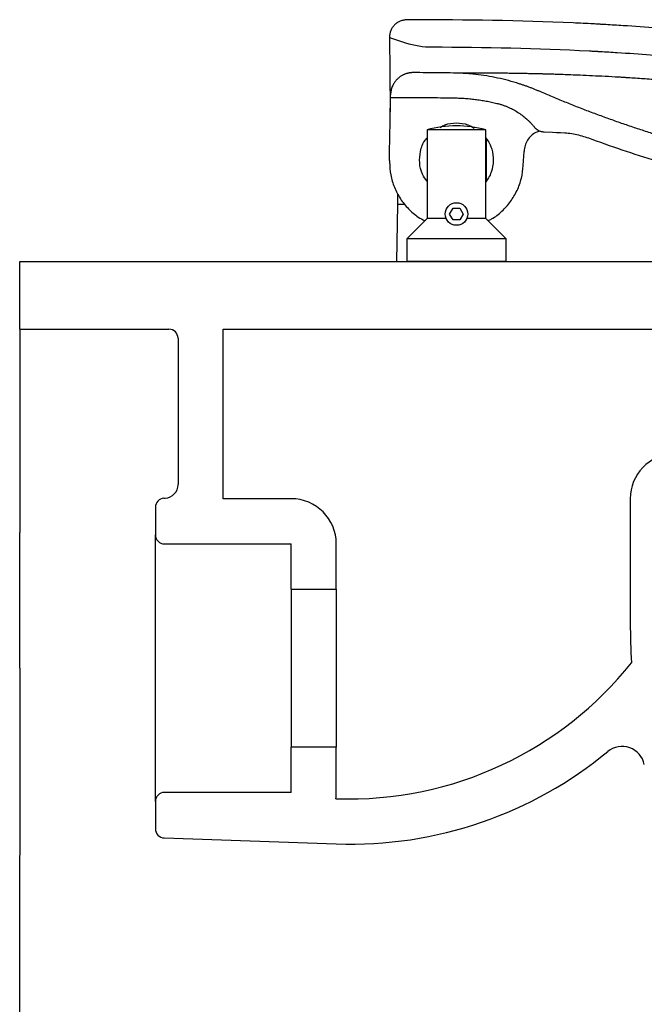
# Model space of a CAD drawing. Header units: millimetres. Extents: x 869.916 to 870.476, y 1387.651 to 1388.104.
# Tile 2 of 5: x 869.916 to 870.054, y 1387.886 to 1388.104. Entities that reach past the tile are written whole.
import ezdxf

# ---------------------------------------------------------------- set-up
doc = ezdxf.new("R2010")
doc.units = ezdxf.units.MM
doc.layers.add('SANINDUSA', color=3, linetype='Continuous')

msp = doc.modelspace()

# ---------------------------------------------------------------- linework, layer by layer
at = {"layer": 'SANINDUSA'}
for p, q in [((870.003121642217, 1388.104127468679), (870.0019439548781, 1388.104124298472)), ((869.9980550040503, 1388.100289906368), (869.9980537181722, 1388.100216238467)), ((870.0132849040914, 1388.092387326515), (870.0133004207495, 1388.092387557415)), ((870.0133004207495, 1388.092387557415), (870.0133381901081, 1388.092388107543)), ((869.9981997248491, 1388.08725463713), (869.998220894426, 1388.083801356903)), ((869.9983072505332, 1388.086960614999), (869.998317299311, 1388.087536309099)), ((870.0063783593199, 1388.07979567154), (870.0063783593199, 1388.060155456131)), ((870.0193783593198, 1388.07979567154), (870.0063783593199, 1388.07979567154)), ((870.0193783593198, 1388.060155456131), (870.0193783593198, 1388.07979567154)), ((870.0194776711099, 1388.077845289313), (870.0194776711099, 1388.077514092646)), ((870.0194776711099, 1388.077514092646), (870.0194776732, 1388.068451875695)), ((870.0322808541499, 1388.079326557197), (870.0341033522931, 1388.079255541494)), ((870.0341033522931, 1388.079255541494), (870.0350145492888, 1388.079218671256)), ((870.0350145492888, 1388.079218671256), (870.0359257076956, 1388.079180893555)), ((870.0359257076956, 1388.079180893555), (870.0368368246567, 1388.079142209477)), ((870.0276580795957, 1388.071873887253), (870.0278222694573, 1388.075006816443)), ((869.9996735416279, 1388.050655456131), (869.9998932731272, 1388.063243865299)), ((870.0015224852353, 1388.063262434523), (869.9998934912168, 1388.063256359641)), ((870.01137835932, 1388.061155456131), (870.0121283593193, 1388.062454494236)), ((870.0121283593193, 1388.062454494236), (870.0136283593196, 1388.062454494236)), ((870.0136283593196, 1388.062454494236), (870.0143783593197, 1388.061155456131)), ((870.0063783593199, 1388.060155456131), (870.0018783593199, 1388.055655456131)), ((870.0105870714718, 1388.060155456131), (870.0063783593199, 1388.060155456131)), ((870.0121283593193, 1388.059856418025), (870.01137835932, 1388.061155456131)), ((870.0136283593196, 1388.059856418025), (870.0121283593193, 1388.059856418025)), ((870.0143783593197, 1388.061155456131), (870.0136283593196, 1388.059856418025)), ((870.0193783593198, 1388.060155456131), (870.015169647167, 1388.060155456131)), ((870.0238783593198, 1388.055655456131), (870.0193783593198, 1388.060155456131)), ((870.0018783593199, 1388.055655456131), (870.0018783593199, 1388.050655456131)), ((870.0238783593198, 1388.055655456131), (870.0018783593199, 1388.055655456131)), ((870.0238783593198, 1388.050655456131), (870.0238783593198, 1388.055655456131)), ((869.9163190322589, 1388.035655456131), (869.9163190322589, 1388.050655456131)), ((869.9163190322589, 1388.050655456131), (870.0683604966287, 1388.050655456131)), ((870.0238783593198, 1388.050655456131), (870.0018783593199, 1388.050655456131)), ((869.9163190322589, 1388.035655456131), (869.9493190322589, 1388.035655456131)), ((869.9163190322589, 1388.035655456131), (869.9163190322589, 1388.020655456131)), ((869.9513190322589, 1388.033655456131), (869.9513190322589, 1388.001264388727)), ((869.9613190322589, 1388.035655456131), (870.0683604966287, 1388.035655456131)), ((869.9613190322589, 1387.998155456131), (869.9613190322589, 1388.035655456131)), ((869.9163190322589, 1388.020655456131), (869.9163190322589, 1387.990655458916)), ((869.9482143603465, 1387.998254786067), (869.9484760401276, 1387.998268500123)), ((869.9763190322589, 1387.998155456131), (869.9613190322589, 1387.998155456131)), ((870.0513190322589, 1387.998159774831), (870.0513190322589, 1387.970655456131)), ((869.9463190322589, 1387.996257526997), (869.9463190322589, 1387.990155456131)), ((869.9163190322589, 1387.960655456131), (869.9163190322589, 1387.990655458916)), ((869.9463190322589, 1387.931155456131), (869.9463190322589, 1387.990155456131)), ((869.948319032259, 1387.988155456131), (869.9763190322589, 1387.988155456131)), ((869.9763190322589, 1387.978155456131), (869.9763190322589, 1387.988155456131)), ((869.986319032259, 1387.978155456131), (869.986319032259, 1387.988155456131)), ((869.9763190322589, 1387.978155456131), (869.986319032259, 1387.978155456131)), ((869.9763190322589, 1387.978155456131), (869.9763190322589, 1387.943155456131)), ((869.986319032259, 1387.978155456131), (869.986319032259, 1387.943155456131)), ((869.9163190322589, 1387.960655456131), (869.9163190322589, 1387.919234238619)), ((869.9763190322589, 1387.933155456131), (869.9763190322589, 1387.943155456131)), ((869.986319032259, 1387.943155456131), (869.9763190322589, 1387.943155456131)), ((869.986319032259, 1387.933155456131), (869.986319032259, 1387.943155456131)), ((869.9763190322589, 1387.933155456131), (869.948319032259, 1387.933155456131)), ((869.9463190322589, 1387.931155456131), (869.9463190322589, 1387.92508683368)), ((869.9482492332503, 1387.923088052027), (869.986319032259, 1387.921758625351)), ((869.9163190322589, 1387.895849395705), (869.9163190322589, 1387.919201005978)), ((869.9163190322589, 1387.866485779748), (869.9163190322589, 1387.895849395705))]:
    msp.add_line(p, q, dxfattribs=at)
msp.add_circle((870.0128783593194, 1388.061155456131), 0.0025, dxfattribs=at)
for centre, radius, start, end in [((870.0373902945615, 1388.213585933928), 0.1200000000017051, 250.8644163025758, 252.662899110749), ((870.007590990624, 1388.118129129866), 0.02000000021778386, 252.6628957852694, 269.8854710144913), ((870.0128783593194, 1388.055655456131), 0.02500000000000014, 90, 105.0700621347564), ((870.0128783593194, 1388.055655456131), 0.02500000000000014, 74.92993786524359, 90), ((869.9493190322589, 1388.033655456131), 0.001999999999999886, 0, 90), ((870.0613191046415, 1387.998159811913), 0.01000007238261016, 93.00014223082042, 180.0002124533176), ((869.948319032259, 1388.001264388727), 0.003000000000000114, 273.000000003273, 0), ((869.948319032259, 1387.996257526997), 0.001999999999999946, 93.00000000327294, 180), ((869.9763190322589, 1387.988155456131), 0.01, 0, 90), ((869.948319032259, 1387.990155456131), 0.001999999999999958, 180, 270), ((870.2113190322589, 1387.970655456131), 0.16, 180, 183.151588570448), ((870.0495138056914, 1387.938343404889), 0.005000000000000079, 11.29324980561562, 129.6047342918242), ((869.948319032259, 1387.931155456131), 0.002000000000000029, 90, 180), ((869.9763190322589, 1387.933155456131), 0.01000000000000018, 351.9902044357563, 0), ((869.948319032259, 1387.92508683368), 0.001999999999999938, 180, 267.9999995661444)]:
    msp.add_arc(centre, radius, start, end, dxfattribs=at)
for points, knots in [([(870.0019435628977, 1388.104124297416), (870.0016894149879, 1388.104123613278), (870.0014395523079, 1388.1040981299), (870.0009479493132, 1388.104000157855), (870.0007037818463, 1388.10392656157), (870.0002369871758, 1388.103735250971), (870.0000159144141, 1388.103617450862), (869.9995970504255, 1388.103340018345), (869.9993982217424, 1388.103178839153), (869.999038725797, 1388.102828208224), (869.9988769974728, 1388.102636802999), (869.9985921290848, 1388.102219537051), (869.9984708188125, 1388.101995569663), (869.9981735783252, 1388.101304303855), (869.9980639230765, 1388.100800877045), (869.9980550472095, 1388.10029237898)], [0, 0, 0, 0, 0.125, 0.125, 0.25, 0.25, 0.375, 0.375, 0.5, 0.5, 0.625, 0.625, 0.75, 0.75, 1, 1, 1, 1]), ([(870.4005365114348, 1388.083671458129), (870.384681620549, 1388.083671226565), (870.3608992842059, 1388.083670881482), (870.3331532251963, 1388.083669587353), (870.319280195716, 1388.083668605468), (870.3123436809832, 1388.083668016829), (870.308875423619, 1388.083667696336), (870.3071412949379, 1388.083667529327), (870.3062742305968, 1388.083667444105), (870.3058406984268, 1388.083667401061), (870.3056548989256, 1388.083667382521), (870.3055619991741, 1388.083667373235), (870.3055270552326, 1388.083667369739), (870.3054883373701, 1388.083667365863), (870.2856454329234, 1388.083665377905), (870.2633245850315, 1388.083661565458), (870.2404036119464, 1388.083653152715), (870.237151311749, 1388.083651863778), (870.2363769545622, 1388.083651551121), (870.2361833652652, 1388.083651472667), (870.2361425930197, 1388.083651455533), (870.2360737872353, 1388.083651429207), (870.235970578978, 1388.083651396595), (870.235592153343, 1388.083651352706), (870.2341473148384, 1388.083652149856), (870.2283689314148, 1388.083670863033), (870.2140709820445, 1388.083874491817), (870.1965139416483, 1388.084631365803), (870.1822973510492, 1388.085725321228), (870.1765655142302, 1388.086253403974), (870.1751331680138, 1388.086390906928), (870.1747921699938, 1388.086423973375), (870.1746898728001, 1388.086433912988), (870.1746613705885, 1388.086436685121), (870.1746023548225, 1388.086442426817), (870.1744548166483, 1388.086456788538), (870.1738351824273, 1388.086517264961), (870.1713570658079, 1388.086761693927), (870.1614514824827, 1388.087780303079), (870.1482841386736, 1388.089367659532), (870.1351811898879, 1388.091283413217), (870.1286478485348, 1388.092330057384), (870.1253859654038, 1388.092876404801), (870.1237562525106, 1388.093155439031), (870.1229417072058, 1388.093296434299), (870.1225345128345, 1388.0933673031), (870.1223309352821, 1388.093402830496), (870.1222291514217, 1388.093420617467), (870.1221855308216, 1388.093428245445), (870.1221637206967, 1388.093432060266), (870.1221544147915, 1388.093433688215), (870.1221517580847, 1388.093434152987), (870.1207901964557, 1388.093672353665), (870.1180701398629, 1388.094158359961), (870.1150123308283, 1388.094709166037), (870.1132277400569, 1388.095025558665), (870.1127815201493, 1388.095104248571), (870.1126699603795, 1388.095123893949), (870.1126427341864, 1388.095128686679), (870.1126367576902, 1388.095129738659), (870.112635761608, 1388.095129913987), (870.1126318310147, 1388.095130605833), (870.1126270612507, 1388.095131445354), (870.1126151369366, 1388.095133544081), (870.1125841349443, 1388.095138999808), (870.1124792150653, 1388.095157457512), (870.1120787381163, 1388.095227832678), (870.1104788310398, 1388.095507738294), (870.1041100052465, 1388.096601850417), (870.0885967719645, 1388.099058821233), (870.0696973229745, 1388.101342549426), (870.0535792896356, 1388.102604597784), (870.0468644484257, 1388.103015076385), (870.045171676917, 1388.103111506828), (870.0447475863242, 1388.103135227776), (870.0446465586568, 1388.103140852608), (870.0446162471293, 1388.103142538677), (870.0446113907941, 1388.103142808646), (870.0445997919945, 1388.103143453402), (870.0445707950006, 1388.103145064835), (870.0444490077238, 1388.10315182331), (870.0439618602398, 1388.103178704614), (870.0420132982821, 1388.103283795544), (870.0282815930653, 1388.103956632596), (870.0149345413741, 1388.104159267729), (870.003121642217, 1388.104127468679)], [0, 0, 0, 0, 0.06249999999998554, 0.09374999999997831, 0.1093749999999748, 0.117187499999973, 0.1210937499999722, 0.1230468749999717, 0.1240234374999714, 0.1245117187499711, 0.124755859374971, 0.124755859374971, 0.124877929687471, 0.124877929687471, 0.1249999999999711, 0.2499999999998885, 0.265624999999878, 0.2695312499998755, 0.270507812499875, 0.270507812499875, 0.2707519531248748, 0.2707519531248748, 0.2709960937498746, 0.271484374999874, 0.2734374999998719, 0.2812499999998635, 0.3124999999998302, 0.3749999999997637, 0.4062499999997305, 0.4140624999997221, 0.4160156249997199, 0.4165039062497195, 0.4165039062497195, 0.4167480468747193, 0.4167480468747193, 0.4169921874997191, 0.4179687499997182, 0.4218749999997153, 0.4374999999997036, 0.4999999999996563, 0.5312499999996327, 0.546874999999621, 0.5546874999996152, 0.5585937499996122, 0.5605468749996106, 0.5615234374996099, 0.5620117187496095, 0.5622558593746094, 0.5623779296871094, 0.5623779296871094, 0.5624389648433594, 0.5624389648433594, 0.5624999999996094, 0.6249999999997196, 0.6874999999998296, 0.703124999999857, 0.7070312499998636, 0.7080078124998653, 0.7082519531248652, 0.7082824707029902, 0.7082824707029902, 0.7082977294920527, 0.7082977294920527, 0.7083129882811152, 0.7083740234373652, 0.7084960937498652, 0.7089843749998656, 0.7109374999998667, 0.7187499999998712, 0.7499999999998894, 0.8124999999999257, 0.8437499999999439, 0.8515624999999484, 0.8535156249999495, 0.8540039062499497, 0.8541259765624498, 0.8541259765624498, 0.8541870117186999, 0.8541870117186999, 0.85424804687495, 0.8544921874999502, 0.8554687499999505, 0.8593749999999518, 0.8749999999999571, 1, 1, 1, 1]), ([(869.9980537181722, 1388.100216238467), (869.9981454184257, 1388.095532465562), (869.9981716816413, 1388.091924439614), (869.9981933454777, 1388.088316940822), (869.9981997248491, 1388.08725463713)], [0, 0, 0, 0, 0.705529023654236, 1, 1, 1, 1]), ([(870.007551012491, 1388.098129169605), (870.019122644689, 1388.098106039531), (870.0310805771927, 1388.097852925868), (870.0432036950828, 1388.097208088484), (870.0437917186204, 1388.097175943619), (870.0440404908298, 1388.097162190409), (870.0441196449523, 1388.097157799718), (870.0441563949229, 1388.097155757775), (870.0441705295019, 1388.097154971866), (870.0441761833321, 1388.097154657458), (870.0441825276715, 1388.0971543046), (870.0441972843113, 1388.097153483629), (870.044364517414, 1388.097144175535), (870.0457896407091, 1388.097064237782), (870.0496914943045, 1388.096830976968), (870.0582702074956, 1388.096232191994), (870.0749010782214, 1388.094728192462), (870.0909556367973, 1388.092606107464), (870.1038169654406, 1388.090527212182), (870.1079476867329, 1388.08982629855), (870.1100245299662, 1388.089465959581), (870.110926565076, 1388.089307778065), (870.1112337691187, 1388.089253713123), (870.111252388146, 1388.089250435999), (870.1112509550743, 1388.089250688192), (870.1112548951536, 1388.089249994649), (870.111262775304, 1388.089248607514), (870.111281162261, 1388.089245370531), (870.1113179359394, 1388.089238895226), (870.1120218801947, 1388.089114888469), (870.1140596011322, 1388.088752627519), (870.1167473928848, 1388.088268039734), (870.1190999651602, 1388.087848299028), (870.1201926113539, 1388.087655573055), (870.1206339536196, 1388.087578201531), (870.1207416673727, 1388.087559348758), (870.1207666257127, 1388.087554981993), (870.1207712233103, 1388.087554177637), (870.1207731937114, 1388.087553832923), (870.1207745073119, 1388.087553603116), (870.1207742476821, 1388.087553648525), (870.1208069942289, 1388.087547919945), (870.1208943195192, 1388.087532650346), (870.121214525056, 1388.087476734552), (870.1224372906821, 1388.087264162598), (870.1310594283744, 1388.085791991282), (870.146963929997, 1388.083423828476), (870.1629464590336, 1388.081570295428), (870.1718942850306, 1388.080669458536), (870.1733075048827, 1388.080530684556), (870.1738375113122, 1388.080479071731), (870.1738920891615, 1388.08047376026), (870.1740287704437, 1388.08046048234), (870.1742337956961, 1388.080440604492), (870.1747122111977, 1388.080394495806), (870.1773095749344, 1388.080147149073), (870.1841486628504, 1388.079542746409), (870.1994895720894, 1388.078457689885), (870.2170614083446, 1388.077790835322), (870.2305305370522, 1388.077656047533), (870.2353420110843, 1388.077651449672), (870.2358231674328, 1388.077651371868), (870.2360293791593, 1388.07765142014), (870.2361324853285, 1388.07765145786), (870.2361710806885, 1388.077651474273), (870.2362475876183, 1388.077651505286), (870.2368978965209, 1388.077651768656), (870.238772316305, 1388.077652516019), (870.2430567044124, 1388.07765414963), (870.2565219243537, 1388.07765883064), (870.273659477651, 1388.077663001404), (870.2907970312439, 1388.077665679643), (870.2993658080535, 1388.077666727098), (870.3033441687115, 1388.077667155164), (870.3049508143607, 1388.077667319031), (870.3053524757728, 1388.077667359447), (870.3054576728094, 1388.077667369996), (870.3054911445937, 1388.07766737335), (870.3055054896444, 1388.077667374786), (870.3055150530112, 1388.077667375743), (870.3055190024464, 1388.077667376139), (870.3055878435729, 1388.077667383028), (870.3058938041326, 1388.077667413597), (870.3071788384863, 1388.077667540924), (870.3397330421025, 1388.077670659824), (870.3720424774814, 1388.077671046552), (870.4033728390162, 1388.077671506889)], [0, 0, 0, 0, 0.1250000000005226, 0.128906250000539, 0.1308593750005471, 0.1313476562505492, 0.1315917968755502, 0.1317138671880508, 0.1317443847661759, 0.1317443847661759, 0.1317749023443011, 0.1317749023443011, 0.1318359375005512, 0.1328125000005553, 0.1406250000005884, 0.1562500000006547, 0.1875000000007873, 0.2500000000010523, 0.2656250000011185, 0.2734375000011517, 0.2773437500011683, 0.2792968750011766, 0.2793579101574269, 0.2793579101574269, 0.2794189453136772, 0.2794189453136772, 0.2795410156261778, 0.2797851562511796, 0.2802734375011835, 0.281250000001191, 0.3125000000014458, 0.3750000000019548, 0.4062500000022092, 0.4218750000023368, 0.4257812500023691, 0.4267578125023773, 0.4268798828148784, 0.426940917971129, 0.4269714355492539, 0.4269714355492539, 0.4270019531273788, 0.4270019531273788, 0.4272460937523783, 0.4277343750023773, 0.4296875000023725, 0.4375000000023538, 0.5000000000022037, 0.5625000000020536, 0.5703125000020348, 0.5742187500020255, 0.5742187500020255, 0.5747070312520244, 0.5747070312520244, 0.5751953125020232, 0.5761718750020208, 0.578125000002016, 0.5937500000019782, 0.6250000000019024, 0.6875000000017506, 0.7187500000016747, 0.7207031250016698, 0.7216796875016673, 0.7221679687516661, 0.7221679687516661, 0.7224121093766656, 0.7224121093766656, 0.7226562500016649, 0.7265625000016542, 0.7343750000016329, 0.7500000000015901, 0.8125000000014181, 0.843750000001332, 0.8593750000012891, 0.8671875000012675, 0.8691406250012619, 0.8696289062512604, 0.8697509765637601, 0.8698120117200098, 0.8698425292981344, 0.8698425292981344, 0.8698730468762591, 0.8698730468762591, 0.8701171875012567, 0.8710937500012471, 0.8750000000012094, 1, 1, 1, 1]), ([(870.0021357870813, 1388.092308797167), (870.0020634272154, 1388.092290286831), (870.0019189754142, 1388.092253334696), (870.001705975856, 1388.092185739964), (870.0014964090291, 1388.092109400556), (870.0012904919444, 1388.092023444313), (870.0010881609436, 1388.091928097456), (870.0007585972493, 1388.091754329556), (870.00031903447, 1388.091470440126), (869.999809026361, 1388.091033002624), (869.9993609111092, 1388.090532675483), (869.9990260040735, 1388.090038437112), (869.9987839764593, 1388.089577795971), (869.9986102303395, 1388.089166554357), (869.9985265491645, 1388.08888169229), (869.9984846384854, 1388.088739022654)], [0, 0, 0, 0, 0.0418269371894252, 0.08349900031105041, 0.1251008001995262, 0.1667173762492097, 0.2084336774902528, 0.2503340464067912, 0.3753515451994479, 0.5005315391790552, 0.6255824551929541, 0.7504703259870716, 0.8338174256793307, 0.9167695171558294, 0.9999999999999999, 0.9999999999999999, 0.9999999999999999, 0.9999999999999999]), ([(870.0033419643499, 1388.092448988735), (870.0032738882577, 1388.092448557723), (870.0031380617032, 1388.09244769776), (870.0029349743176, 1388.092436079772), (870.0027331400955, 1388.092416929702), (870.002532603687, 1388.092389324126), (870.0023331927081, 1388.092354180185), (870.0022016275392, 1388.09232393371), (870.0021357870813, 1388.092308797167)], [0, 0, 0, 0, 0.1677635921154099, 0.3347247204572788, 0.5011546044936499, 0.6673270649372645, 0.8335171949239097, 0.9999999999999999, 0.9999999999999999, 0.9999999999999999, 0.9999999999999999]), ([(870.0122304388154, 1388.092360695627), (870.0112420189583, 1388.092374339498), (870.0092660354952, 1388.09240161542), (870.0063031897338, 1388.092431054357), (870.0043287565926, 1388.092443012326), (870.0033419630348, 1388.092448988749)], [0, 0, 0, 0, 0.3336211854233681, 0.6669533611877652, 1, 1, 1, 1]), ([(870.0313715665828, 1388.088244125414), (870.0311555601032, 1388.088336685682), (870.0307236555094, 1388.088521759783), (870.0300710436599, 1388.088787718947), (870.0294152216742, 1388.089045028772), (870.0287558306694, 1388.089292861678), (870.0280929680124, 1388.089531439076), (870.0274266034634, 1388.089760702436), (870.0261992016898, 1388.090163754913), (870.0243955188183, 1388.090693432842), (870.0219989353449, 1388.091270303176), (870.0195787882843, 1388.09172835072), (870.0175470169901, 1388.092009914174), (870.0159150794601, 1388.092175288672), (870.0146885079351, 1388.092268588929), (870.0134600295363, 1388.092333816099), (870.0126400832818, 1388.092351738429), (870.012229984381, 1388.092360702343)], [0, 0, 0, 0, 0.03577682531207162, 0.07153570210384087, 0.1072837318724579, 0.1430280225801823, 0.1787756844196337, 0.2145338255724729, 0.250309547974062, 0.3754521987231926, 0.5005958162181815, 0.6254452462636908, 0.7502933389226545, 0.8127381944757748, 0.8751457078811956, 0.9375537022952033, 1, 1, 1, 1]), ([(870.0122306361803, 1388.092360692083), (870.0122313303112, 1388.092361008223), (870.0122327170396, 1388.092361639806), (870.0122442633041, 1388.092362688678), (870.0122748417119, 1388.092364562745), (870.0123560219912, 1388.092367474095), (870.0124909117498, 1388.09237115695), (870.0126295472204, 1388.092374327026), (870.0127425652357, 1388.092376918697), (870.0128658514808, 1388.092379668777), (870.0129977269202, 1388.092382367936), (870.0131379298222, 1388.092384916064), (870.0132394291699, 1388.092386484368), (870.0132900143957, 1388.092387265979)], [0, 0, 0, 0, 0.05703006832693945, 0.1139341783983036, 0.1707069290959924, 0.3421177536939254, 0.512007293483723, 0.5975012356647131, 0.6826718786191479, 0.768230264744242, 0.8533537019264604, 0.9269144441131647, 1, 1, 1, 1]), ([(870.013337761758, 1388.092388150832), (870.0133915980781, 1388.092388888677), (870.0134983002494, 1388.092390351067), (870.0136706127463, 1388.092392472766), (870.0138498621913, 1388.092394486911), (870.0140362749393, 1388.092396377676), (870.0142817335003, 1388.092398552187), (870.0145884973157, 1388.092401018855), (870.0149578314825, 1388.092403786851), (870.0153394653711, 1388.09240626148), (870.0157341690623, 1388.09240847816), (870.0161569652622, 1388.092410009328), (870.0165131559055, 1388.092410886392), (870.0167966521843, 1388.092411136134), (870.0169874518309, 1388.092411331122), (870.0171803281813, 1388.092411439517), (870.0173745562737, 1388.092411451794), (870.0175092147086, 1388.092411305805), (870.0175758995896, 1388.092411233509)], [0, 0, 0, 0, 0.05806240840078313, 0.1150781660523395, 0.1710092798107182, 0.2258168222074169, 0.2794612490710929, 0.3742020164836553, 0.4672311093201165, 0.5582948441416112, 0.647148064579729, 0.736919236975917, 0.8235739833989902, 0.8594515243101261, 0.8952160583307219, 0.9306847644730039, 0.9656740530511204, 1, 1, 1, 1]), ([(870.0175758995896, 1388.092411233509), (870.0176382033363, 1388.092411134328), (870.0177633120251, 1388.092410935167), (870.017945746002, 1388.092410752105), (870.0181976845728, 1388.092410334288), (870.0185226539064, 1388.092409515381), (870.0189171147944, 1388.092408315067), (870.0194241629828, 1388.092406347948), (870.0200455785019, 1388.092403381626), (870.0206807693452, 1388.092399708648), (870.0211536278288, 1388.092396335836), (870.0214476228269, 1388.092394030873), (870.0215970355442, 1388.092392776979), (870.0216713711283, 1388.092392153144)], [0, 0, 0, 0, 0.0503821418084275, 0.1011695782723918, 0.151412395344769, 0.2539695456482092, 0.3549550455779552, 0.4542417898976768, 0.6319408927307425, 0.8056845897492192, 0.9029058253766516, 0.9516938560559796, 1, 1, 1, 1]), ([(870.0216713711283, 1388.092392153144), (870.0218042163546, 1388.092390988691), (870.0220685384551, 1388.09238867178), (870.0224737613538, 1388.092384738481), (870.0231666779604, 1388.092377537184), (870.0241674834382, 1388.092365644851), (870.0255231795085, 1388.092346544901), (870.0268053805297, 1388.092325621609), (870.0279931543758, 1388.092303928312), (870.028929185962, 1388.092285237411), (870.0297399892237, 1388.092267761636), (870.0303499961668, 1388.092253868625), (870.0308954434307, 1388.092240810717), (870.0313651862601, 1388.092229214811), (870.0316836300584, 1388.092220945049), (870.0318417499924, 1388.092216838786)], [0, 0, 0, 0, 0.04705322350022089, 0.09362178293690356, 0.1397119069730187, 0.2815444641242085, 0.4189673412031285, 0.5586041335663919, 0.6602393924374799, 0.7585850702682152, 0.8189372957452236, 0.879290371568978, 0.9199949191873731, 0.9602743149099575, 1, 1, 1, 1]), ([(870.0318417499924, 1388.092216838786), (870.031956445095, 1388.092213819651), (870.0321852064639, 1388.092207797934), (870.0325338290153, 1388.092198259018), (870.0328841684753, 1388.092188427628), (870.0332772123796, 1388.092177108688), (870.0337113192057, 1388.092164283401), (870.0341907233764, 1388.092149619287), (870.0345619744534, 1388.092137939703), (870.0347814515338, 1388.092130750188), (870.0348344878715, 1388.092129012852)], [0, 0, 0, 0, 0.1195510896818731, 0.2384467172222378, 0.3568488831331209, 0.4749157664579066, 0.6340210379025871, 0.7924805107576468, 0.9498531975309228, 1, 1, 1, 1]), ([(870.0348303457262, 1388.092129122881), (870.0353769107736, 1388.092110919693), (870.036470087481, 1388.092074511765), (870.0382811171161, 1388.092006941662), (870.0404258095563, 1388.091919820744), (870.0429453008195, 1388.091808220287), (870.0457549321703, 1388.09166874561), (870.0479683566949, 1388.091548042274), (870.0492569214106, 1388.091469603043), (870.0495443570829, 1388.091452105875)], [0, 0, 0, 0, 0.12413594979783, 0.2482824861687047, 0.3956851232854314, 0.5795559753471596, 0.7633881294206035, 0.9472198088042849, 1, 1, 1, 1]), ([(870.0495443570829, 1388.091452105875), (870.0498168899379, 1388.091435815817), (870.0506478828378, 1388.091386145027), (870.0515032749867, 1388.091330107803), (870.0520781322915, 1388.091292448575)], [0, 0, 0, 0, 0.3279605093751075, 0.9999999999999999, 0.9999999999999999, 0.9999999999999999, 0.9999999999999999]), ([(870.0520781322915, 1388.091292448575), (870.053214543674, 1388.091215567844), (870.0554869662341, 1388.091061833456), (870.0590549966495, 1388.090793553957), (870.0624502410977, 1388.09051995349), (870.0647104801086, 1388.090315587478), (870.065701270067, 1388.090226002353)], [0, 0, 0, 0, 0.2645929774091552, 0.5290927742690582, 0.7935748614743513, 1, 1, 1, 1]), ([(869.9984846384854, 1388.088739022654), (869.9984680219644, 1388.088673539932), (869.9984348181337, 1388.088542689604), (869.9983951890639, 1388.088344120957), (869.9983630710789, 1388.088144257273), (869.9983393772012, 1388.087942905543), (869.9983231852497, 1388.087740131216), (869.9983192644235, 1388.087604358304), (869.998317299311, 1388.087536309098)], [0, 0, 0, 0, 0.1664827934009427, 0.3326729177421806, 0.4988453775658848, 0.6652752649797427, 0.8322363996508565, 1, 1, 1, 1]), ([(870.0313714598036, 1388.088244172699), (870.0313714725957, 1388.088244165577), (870.03137151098, 1388.088244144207), (870.0313715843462, 1388.088244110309), (870.0313716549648, 1388.088244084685), (870.0313716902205, 1388.088244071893)], [0, 0, 0, 0, 0.2002011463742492, 0.600710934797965, 1, 1, 1, 1]), ([(870.0882565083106, 1388.071053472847), (870.0877133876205, 1388.071152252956), (870.0866273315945, 1388.071349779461), (870.0850009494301, 1388.071659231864), (870.0833769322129, 1388.071978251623), (870.0817554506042, 1388.072307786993), (870.0801364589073, 1388.072647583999), (870.0785199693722, 1388.072997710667), (870.0769059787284, 1388.073358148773), (870.0752944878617, 1388.073728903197), (870.0736854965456, 1388.074109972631), (870.0720790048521, 1388.074501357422), (870.070475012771, 1388.074903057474), (870.0688735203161, 1388.075315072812), (870.0672745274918, 1388.075737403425), (870.0656780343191, 1388.076170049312), (870.0640840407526, 1388.076613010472), (870.0624925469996, 1388.077066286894), (870.0609035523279, 1388.077529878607), (870.0588941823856, 1388.0781301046), (870.0564686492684, 1388.078878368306), (870.053632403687, 1388.079789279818), (870.0508079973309, 1388.080732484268), (870.0479954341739, 1388.081707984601), (870.0451947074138, 1388.082715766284), (870.0424058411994, 1388.083755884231), (870.0396287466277, 1388.084828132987), (870.0368637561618, 1388.085933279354), (870.0341096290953, 1388.087068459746), (870.032284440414, 1388.087852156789), (870.0313716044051, 1388.088244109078)], [0, 0, 0, 0, 0.02780643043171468, 0.05560337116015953, 0.08339196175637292, 0.1111733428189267, 0.1389486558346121, 0.1667190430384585, 0.1944856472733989, 0.2222496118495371, 0.250012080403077, 0.2777741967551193, 0.3055371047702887, 0.3333019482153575, 0.3610698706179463, 0.3888420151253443, 0.4166195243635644, 0.4444035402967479, 0.4721952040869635, 0.4999956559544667, 0.5500368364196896, 0.6000511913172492, 0.6500453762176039, 0.7000260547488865, 0.7499998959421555, 0.799973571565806, 0.8499537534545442, 0.8999471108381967, 0.9499603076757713, 0.9999999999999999, 0.9999999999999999, 0.9999999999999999, 0.9999999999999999]), ([(869.9982504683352, 1388.083707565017), (869.9982592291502, 1388.084209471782), (869.9982676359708, 1388.084691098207), (869.9982753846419, 1388.08513501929), (869.9982779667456, 1388.085282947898), (869.9982804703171, 1388.085426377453), (869.9982828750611, 1388.085564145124), (869.9982877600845, 1388.085844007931), (869.9982919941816, 1388.086086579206), (869.9982959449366, 1388.0863129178), (869.9982998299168, 1388.086535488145), (869.9983031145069, 1388.086723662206), (869.998307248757, 1388.086960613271)], [1, 1, 1, 1, 2, 2, 2, 3, 3, 3, 4, 4, 4, 5, 5, 5, 5]), ([(869.998307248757, 1388.086960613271), (869.9992268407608, 1388.08696023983), (870.0010676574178, 1388.086959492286), (870.003831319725, 1388.086947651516), (870.0065998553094, 1388.086927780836), (870.0093732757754, 1388.086899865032), (870.0112237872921, 1388.086874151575), (870.0121498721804, 1388.086861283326)], [0, 0, 0, 0, 0.1992886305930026, 0.3989310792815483, 0.598929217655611, 0.7992849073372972, 0.9999999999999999, 0.9999999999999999, 0.9999999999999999, 0.9999999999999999]), ([(870.0121487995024, 1388.086861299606), (870.0123529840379, 1388.086857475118), (870.0127612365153, 1388.086849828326), (870.0133732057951, 1388.086827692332), (870.0139845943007, 1388.086797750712), (870.014595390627, 1388.086759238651), (870.0152055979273, 1388.086712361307), (870.0158152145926, 1388.086657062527), (870.0164242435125, 1388.086593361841), (870.0172351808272, 1388.086497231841), (870.0182460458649, 1388.086356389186), (870.0194534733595, 1388.086153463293), (870.020655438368, 1388.085919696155), (870.0214508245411, 1388.085735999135), (870.0218486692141, 1388.085644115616)], [0, 0, 0, 0, 0.06254404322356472, 0.1250523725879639, 0.1875368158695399, 0.2500092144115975, 0.3124814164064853, 0.3749652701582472, 0.4374726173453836, 0.5000152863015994, 0.6250580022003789, 0.7500065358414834, 0.8749556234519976, 1, 1, 1, 1]), ([(870.021848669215, 1388.085644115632), (870.021959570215, 1388.085616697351), (870.0221824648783, 1388.085561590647), (870.0225157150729, 1388.085467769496), (870.0228501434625, 1388.085365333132), (870.0231855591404, 1388.08525348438), (870.0235220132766, 1388.08513244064), (870.0238594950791, 1388.085002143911), (870.0242767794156, 1388.084830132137), (870.0247644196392, 1388.08461205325), (870.0255001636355, 1388.08424676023), (870.0263863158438, 1388.083735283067), (870.0273988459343, 1388.083033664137), (870.0281971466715, 1388.082383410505), (870.0287249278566, 1388.08189437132), (870.029018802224, 1388.081603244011), (870.0293107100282, 1388.081301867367), (870.0296639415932, 1388.080919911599), (870.0299274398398, 1388.080601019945), (870.0300552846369, 1388.080446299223)], [0, 0, 0, 0, 0.03466255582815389, 0.06966662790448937, 0.105033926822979, 0.1407855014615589, 0.1769417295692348, 0.2135223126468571, 0.2505462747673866, 0.3138873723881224, 0.3755655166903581, 0.4997436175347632, 0.6239505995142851, 0.7489890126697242, 0.8117964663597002, 0.84221267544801, 0.8744980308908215, 0.9391086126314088, 1, 1, 1, 1]), ([(869.9980833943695, 1388.072999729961), (869.9980875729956, 1388.073362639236), (869.9980896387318, 1388.073907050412), (869.9980934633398, 1388.074542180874), (869.9980968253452, 1388.0748597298), (869.9980990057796, 1388.075018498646), (869.9981002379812, 1388.075097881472), (869.9981008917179, 1388.075137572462), (869.9981012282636, 1388.075157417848), (869.9981013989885, 1388.075167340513), (869.9981014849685, 1388.075172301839), (869.9981015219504, 1388.07517442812), (869.9981015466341, 1388.07517584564), (869.9981015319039, 1388.075175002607), (869.9981419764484, 1388.07749206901), (869.9981823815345, 1388.079806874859), (869.9982227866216, 1388.082121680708)], [0, 0, 0, 0, 0.249999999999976, 0.3749999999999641, 0.4374999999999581, 0.4687499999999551, 0.4843749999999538, 0.4921874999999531, 0.496093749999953, 0.498046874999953, 0.499023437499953, 0.499511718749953, 0.499511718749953, 0.499999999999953, 0.499999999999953, 1, 1, 1, 1]), ([(870.009259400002, 1388.080328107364), (870.0096137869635, 1388.080539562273), (870.0107104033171, 1388.081193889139), (870.0120032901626, 1388.081260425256), (870.0128783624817, 1388.081305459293)], [0, 0, 0, 0, 0.3231640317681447, 1, 1, 1, 1]), ([(870.0128783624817, 1388.081305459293), (870.013755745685, 1388.081253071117), (870.0151536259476, 1388.081169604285), (870.0163376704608, 1388.080448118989), (870.0167785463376, 1388.080179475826)], [0, 0, 0, 0, 0.627652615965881, 1, 1, 1, 1]), ([(870.0312475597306, 1388.07951577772), (870.0309793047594, 1388.079426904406), (870.0303028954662, 1388.079202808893), (870.0293778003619, 1388.07850049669), (870.028548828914, 1388.07750955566), (870.0279831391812, 1388.076327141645), (870.0278771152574, 1388.075470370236), (870.0278222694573, 1388.075006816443)], [0, 0, 0, 0, 0.1409413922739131, 0.3553860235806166, 0.5698642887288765, 0.7849971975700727, 1, 1, 1, 1]), ([(870.0300552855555, 1388.080446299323), (870.0300947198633, 1388.080398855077), (870.0301732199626, 1388.080304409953), (870.0303010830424, 1388.080172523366), (870.0304354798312, 1388.08004895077), (870.0305771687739, 1388.079934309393), (870.0307259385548, 1388.079828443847), (870.0308818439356, 1388.079731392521), (870.0310846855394, 1388.079621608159), (870.0313377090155, 1388.079509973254), (870.0316441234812, 1388.079413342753), (870.0319592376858, 1388.079348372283), (870.0321732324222, 1388.079333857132), (870.0322808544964, 1388.079326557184)], [0, 0, 0, 0, 0.07202908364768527, 0.1433850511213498, 0.2143341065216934, 0.2851470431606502, 0.3560962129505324, 0.4274524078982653, 0.499481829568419, 0.6253415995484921, 0.7497405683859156, 0.8741397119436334, 1, 1, 1, 1]), ([(870.0063783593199, 1388.068420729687), (870.0060130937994, 1388.068918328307), (870.0051286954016, 1388.070123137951), (870.0046268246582, 1388.072484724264), (870.0048531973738, 1388.075084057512), (870.0054826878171, 1388.077007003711), (870.0062319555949, 1388.077787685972), (870.0063525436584, 1388.07791332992)], [0, 0, 0, 0, 0.1799802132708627, 0.4357767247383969, 0.683207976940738, 0.9490151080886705, 1, 1, 1, 1]), ([(870.0193363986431, 1388.078104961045), (870.0195765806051, 1388.077773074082), (870.0199527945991, 1388.077253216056), (870.0203804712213, 1388.076373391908), (870.0208821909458, 1388.075035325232), (870.0211674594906, 1388.07295753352), (870.0207533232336, 1388.070782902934), (870.0200749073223, 1388.069231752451), (870.019591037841, 1388.068566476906), (870.0193783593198, 1388.068274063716)], [0, 0, 0, 0, 0.1161950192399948, 0.1820044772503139, 0.2774413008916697, 0.5220577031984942, 0.7666077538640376, 0.8974154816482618, 1, 1, 1, 1]), ([(870.0368368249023, 1388.079142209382), (870.0373543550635, 1388.079119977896), (870.0378620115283, 1388.079031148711), (870.0388796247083, 1388.078869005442), (870.0393863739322, 1388.078768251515), (870.0403867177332, 1388.07851593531), (870.0408866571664, 1388.078386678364), (870.0418689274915, 1388.078070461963), (870.0423572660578, 1388.077904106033), (870.0428411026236, 1388.077724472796)], [0, 0, 0, 0, 0.25, 0.25, 0.5, 0.5, 0.75, 0.75, 1, 1, 1, 1]), ([(870.0428407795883, 1388.07772459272), (870.0453565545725, 1388.076790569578), (870.0478856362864, 1388.075896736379), (870.0529738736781, 1388.074199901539), (870.0555322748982, 1388.073394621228), (870.063243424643, 1388.071087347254), (870.0684284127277, 1388.069704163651), (870.0788745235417, 1388.067252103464), (870.0841369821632, 1388.066182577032), (870.0947161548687, 1388.064366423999), (870.1000339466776, 1388.063623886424), (870.105367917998, 1388.063028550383)], [0, 0, 0, 0, 0.1250000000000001, 0.1250000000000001, 0.2500000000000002, 0.2500000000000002, 0.5000000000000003, 0.5000000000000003, 0.7500000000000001, 0.7500000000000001, 1, 1, 1, 1]), ([(869.9980783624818, 1388.072648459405), (869.9981315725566, 1388.071695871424), (869.9982379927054, 1388.069790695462), (869.9990898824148, 1388.067040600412), (870.0004114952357, 1388.064493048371), (870.0022190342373, 1388.062270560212), (870.0040721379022, 1388.06062117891), (870.0054078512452, 1388.059928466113), (870.0058974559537, 1388.059674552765)], [0, 0, 0, 0, 0.179254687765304, 0.3585093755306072, 0.5377640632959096, 0.7170187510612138, 0.8962734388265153, 1, 1, 1, 1]), ([(870.0198655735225, 1388.059668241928), (870.0201307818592, 1388.059791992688), (870.0212589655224, 1388.06031842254), (870.0229753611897, 1388.061735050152), (870.024902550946, 1388.063849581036), (870.0263541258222, 1388.066327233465), (870.0273491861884, 1388.069028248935), (870.0275551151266, 1388.070925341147), (870.0276580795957, 1388.071873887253)], [0, 0, 0, 0, 0.05790467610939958, 0.2463237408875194, 0.4347428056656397, 0.6231618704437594, 0.8115809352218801, 0.9999999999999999, 0.9999999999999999, 0.9999999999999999, 0.9999999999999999]), ([(869.999893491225, 1388.063256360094), (869.9999037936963, 1388.063846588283), (869.9999175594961, 1388.064635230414), (869.9999311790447, 1388.065415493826), (869.9999346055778, 1388.065611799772)], [0, 0, 0, 0, 0.748410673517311, 1, 1, 1, 1]), ([(869.9862214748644, 1387.93176203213), (869.9862539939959, 1387.931760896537), (869.9862865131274, 1387.931759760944), (869.986319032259, 1387.931758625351), (870.0122370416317, 1387.93085354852), (870.0361922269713, 1387.942534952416), (870.0515610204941, 1387.961858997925)], [-0.0008706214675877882, -0.0008706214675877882, -0.0008706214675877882, -0.0008706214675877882, 0, 0, 0, 0.6938923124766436, 0.6938923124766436, 0.6938923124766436, 0.6938923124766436])]:
    msp.add_open_spline(points, degree=3, knots=knots, dxfattribs=at)
for points in [[(869.9982227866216, 1388.082121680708), (869.9982322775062, 1388.082665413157), (869.9982415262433, 1388.083195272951), (869.9982504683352, 1388.083707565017)], [(869.9980833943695, 1388.072999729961), (869.9980820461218, 1388.072882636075), (869.9980804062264, 1388.072765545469), (869.9980783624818, 1388.072648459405)], [(869.9998932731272, 1388.063243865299), (869.9998933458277, 1388.063248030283), (869.9998934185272, 1388.063252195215), (869.999893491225, 1388.063256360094)], [(869.986319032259, 1387.921758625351), (870.008496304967, 1387.920984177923), (870.0297603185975, 1387.928488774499), (870.0463263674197, 1387.942195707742)]]:
    msp.add_open_spline(points, degree=3, dxfattribs=at)

doc.saveas('drawing.dxf')
